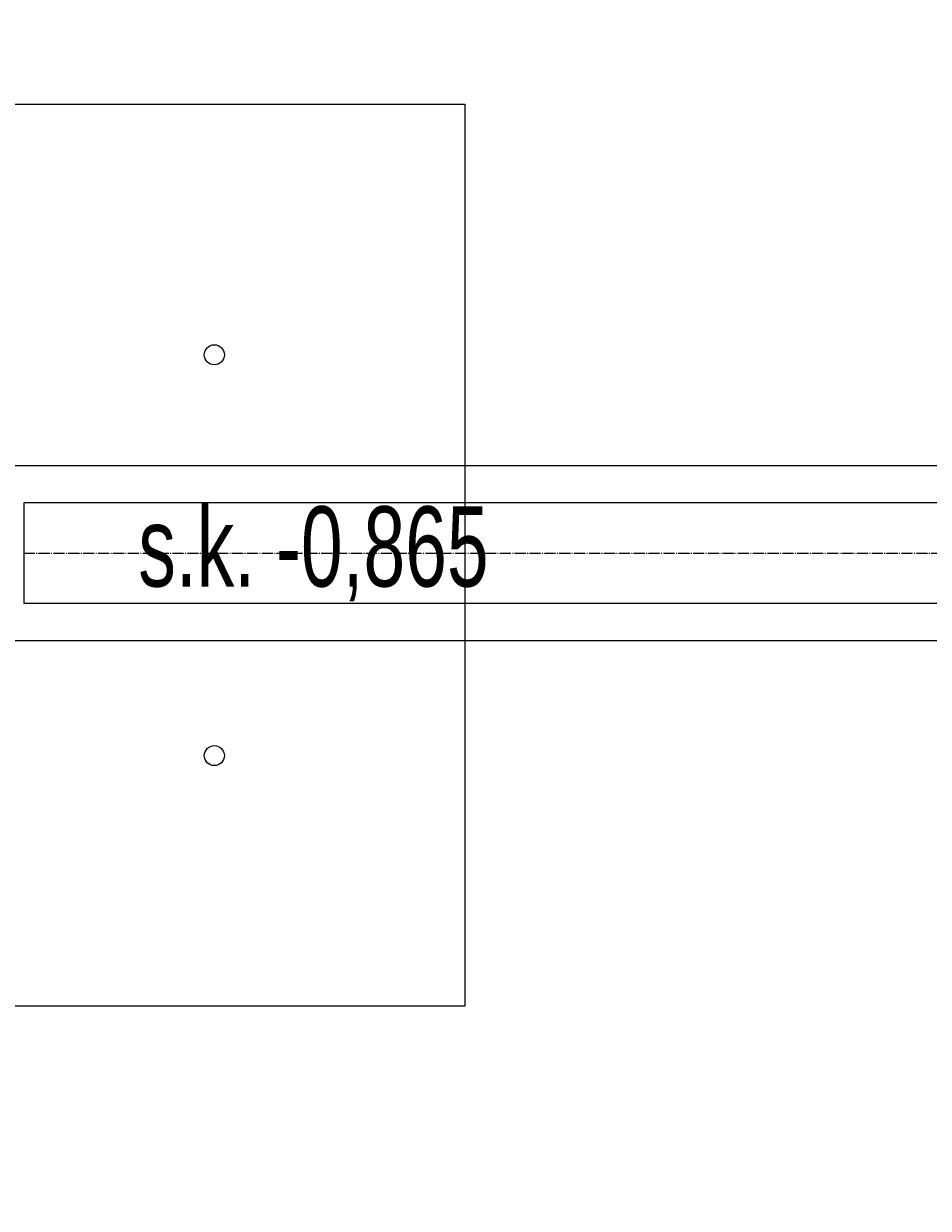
# Model space of a CAD drawing. Header units: centimetres. Extents: x -228435 to 46820, y -89367 to 152985.
# Tile 73 of 256: x -27021 to -25215, y 20197 to 22561. Entities that reach past the tile are written whole.
import ezdxf

# ---------------------------------------------------------------- set-up
doc = ezdxf.new("R2010")
doc.units = ezdxf.units.CM
doc.header["$LTSCALE"] = 50
doc.header["$PDMODE"] = 35
doc.header["$PDSIZE"] = 0.1
for name, pattern in [('CADVENT_CENTERLINE', [9.9, 7.4, -1, 0.5, -1]), ('Kondygnacja  -0_5$0$HIDDEN', [9.525, 6.35, -3.175]), ('Kondygnacja  -0_5$0$HIDDEN2', [4.7625, 3.175, -1.5875])]:
    doc.linetypes.add(name, pattern=pattern)
doc.layers.get('0').update_dxf_attribs({"color": 8})
doc.layers.get('DEFPOINTS').update_dxf_attribs({"color": 8})
for name, color, linetype, lineweight in [('bgde-nawiewCEN', 7, 'Continuous', 13), ('Kondygnacja  -0_5$0$ARCH_INFO_WYMIARY', 8, 'Continuous', 9), ('SU Lampy kwadratowe  -05$0$ARCH_SUFITY_PODWIESZANE', 8, 'Continuous', 9)]:
    doc.layers.add(name, color=color, linetype=linetype, lineweight=lineweight)
for name, color, linetype in [('bgde-nawiewEXP', 250, 'Continuous'), ('Kondygnacja  -0_5$0$ARCH_KONSTR_POWYŻEJ RZUTU', 8, 'Kondygnacja  -0_5$0$HIDDEN'), ('Kondygnacja  -0_5$0$ARCH_KONSTR_POWYŻEJ RZUTU_IST', 8, 'Kondygnacja  -0_5$0$HIDDEN2')]:
    doc.layers.add(name, color=color, linetype=linetype)
doc.styles.add('Kondygnacja  -0_5$0$BIKTS', font='bikromsw.shx', dxfattribs={"width": 0.8})
doc.styles.add('Kondygnacja  -0_5$0$Romans', font='Romans.shx', dxfattribs={"width": 0.7})
doc.dimstyles.new('Kondygnacja  -0_5$0$Wymiary 1-100', dxfattribs={"dimtxt": 12, "dimasz": 10, "dimexe": 5, "dimexo": 0, "dimgap": 4, "dimtad": 1, "dimrnd": 0.5, "dimzin": 12, "dimdsep": 46, "dimtxsty": 'Kondygnacja  -0_5$0$Romans', "dimblk": 'Kondygnacja  -0_5$0$_Oblique', "dimcen": 10, "dimdle": 10, "dimclrt": 55, "dimazin": 0, "dimtfac": 1, "dimtmove": 1, "dimatfit": 3, "dimfxl": 8, "dimfxlon": 1, "dimtolj": 1, "dimtzin": 0, "dimarcsym": 0})

# ---------------------------------------------------------------- blocks, each defined once
blk = doc.blocks.new('SU Lampy kwadratowe  -05$0$moduł sufitu')
at = {"layer": 'SU Lampy kwadratowe  -05$0$ARCH_SUFITY_PODWIESZANE'}
blk.add_lwpolyline([(60, -60), (240, -60), (240, -240), (60, -240)], close=True, dxfattribs=at)
for centre in [(190, -110), (190, -190)]:
    blk.add_circle(centre, 2, dxfattribs=at)
blk = doc.blocks.new('SU Lampy kwadratowe  -05')
at = {"layer": 'SU Lampy kwadratowe  -05$0$ARCH_SUFITY_PODWIESZANE'}
blk.add_blockref('SU Lampy kwadratowe  -05$0$moduł sufitu', (9260, 6800), dxfattribs=at)
blk = doc.blocks.new('Kondygnacja  -0_5$0$konstrukcja istniejąca -0.5')
at = {"layer": 'Kondygnacja  -0_5$0$ARCH_KONSTR_POWYŻEJ RZUTU_IST', "ltscale": 10}
for points in [[(8738, 6667.89), (9782, 6667.89)], [(9782, 6632.89), (8738, 6632.89)]]:
    blk.add_lwpolyline(points, dxfattribs=at)
at = {"layer": 'Kondygnacja  -0_5$0$ARCH_KONSTR_POWYŻEJ RZUTU_IST', "style": 'Kondygnacja  -0_5$0$BIKTS', "width": 0.7}
blk.add_text('s.k. -0,865', height=16, dxfattribs=at).set_placement((9434.83, 6643.75))
blk = doc.blocks.new('Kondygnacja  -0_5$0$_Oblique')
at = {"color": 0, "linetype": 'ByBlock', "lineweight": -2}
blk.add_line((-0.5, -0.5), (0.5, 0.5), dxfattribs=at)
blk = doc.blocks.new('*D212')
at = {"layer": 'DEFPOINTS', "color": 0}
for p in [(-30586.3, 81900), (-30681.1, 12489.5), (9064, 12489.5)]:
    blk.add_point(p, dxfattribs=at)
at = {"layer": 'Kondygnacja  -0_5$0$ARCH_INFO_WYMIARY', "color": 0, "lineweight": -2}
for p, q in [((-30673.1, 81900), (-30686.1, 81900)), ((-30681.1, 81910), (-30681.1, 12479.5)), ((-30673.1, 12489.5), (-30686.1, 12489.5))]:
    blk.add_line(p, q, dxfattribs=at)
at = {"layer": 'Kondygnacja  -0_5$0$ARCH_INFO_WYMIARY', "color": 0, "lineweight": -2, "xscale": 10, "yscale": 10, "zscale": 10}
for p, rotation in [((-30681.1, 81900), 90), ((-30681.1, 12489.5), 270)]:
    blk.add_blockref('Kondygnacja  -0_5$0$_Oblique', p, dxfattribs=dict(at, rotation=rotation))
at = {"layer": 'Kondygnacja  -0_5$0$ARCH_INFO_WYMIARY', "color": 55, "insert": (-30691.1, 47194.8), "char_height": 12, "attachment_point": 5, "rotation": 90, "style": 'Kondygnacja  -0_5$0$Romans'}
blk.add_mtext('\\A1;69410.5', dxfattribs=at)
blk = doc.blocks.new('*D218')
at = {"layer": 'DEFPOINTS', "color": 0}
for p in [(-29180, 78695), (-24020, 12369.5), (-24020, 12070.3)]:
    blk.add_point(p, dxfattribs=at)
at = {"layer": 'Kondygnacja  -0_5$0$ARCH_INFO_WYMIARY', "color": 0, "lineweight": -2}
for p, q in [((-29190, 12070.3), (-24010, 12070.3)), ((-29180, 12078.3), (-29180, 12065.3)), ((-24020, 12078.3), (-24020, 12065.3))]:
    blk.add_line(p, q, dxfattribs=at)
at = {"layer": 'Kondygnacja  -0_5$0$ARCH_INFO_WYMIARY', "color": 0, "lineweight": -2, "xscale": 10, "yscale": 10, "zscale": 10, "rotation": 180}
blk.add_blockref('Kondygnacja  -0_5$0$_Oblique', (-29180, 12070.3), dxfattribs=at)
at = {"layer": 'Kondygnacja  -0_5$0$ARCH_INFO_WYMIARY', "color": 0, "lineweight": -2, "xscale": 10, "yscale": 10, "zscale": 10}
blk.add_blockref('Kondygnacja  -0_5$0$_Oblique', (-24020, 12070.3), dxfattribs=at)
at = {"layer": 'Kondygnacja  -0_5$0$ARCH_INFO_WYMIARY', "color": 55, "insert": (-26600, 12080.3), "char_height": 12, "attachment_point": 5, "style": 'Kondygnacja  -0_5$0$Romans'}
blk.add_mtext('\\A1;5160', dxfattribs=at)

msp = doc.modelspace()

# ---------------------------------------------------------------- linework, layer by layer
at = {"layer": 'bgde-nawiewCEN', "linetype": 'CADVENT_CENTERLINE', "ltscale": 0.06}
msp.add_line((-27020.622, 21504.314), (-24782.392, 21504.314), dxfattribs=at)
at = {"layer": 'bgde-nawiewEXP', "linetype": 'Continuous'}
msp.add_lwpolyline([(-27020.621, 21404.314), (-24782.392, 21404.314), (-24782.392, 21604.314), (-27020.621, 21604.314), (-27020.621, 21411.926)], close=True, dxfattribs=at)

# ---------------------------------------------------------------- block references
at = {"layer": 'Kondygnacja  -0_5$0$ARCH_KONSTR_POWYŻEJ RZUTU', "xscale": 10, "yscale": 10, "zscale": 10}
msp.add_blockref('Kondygnacja  -0_5$0$konstrukcja istniejąca -0.5', (-121140, -45000), dxfattribs=at)
at = {"layer": 'SU Lampy kwadratowe  -05$0$ARCH_SUFITY_PODWIESZANE', "xscale": 10, "yscale": 10, "zscale": 10}
msp.add_blockref('SU Lampy kwadratowe  -05', (-121140, -45000), dxfattribs=at)

# ---------------------------------------------------------------- dimensions: what is measured, and where the dimension line sits
at = {"layer": 'Kondygnacja  -0_5$0$ARCH_INFO_WYMIARY'}
dim = msp.add_linear_dim(base=(-30681.114, 12489.5), p1=(-30586.301, 81900), p2=(9064, 12489.5), angle=90, dimstyle='Kondygnacja  -0_5$0$Wymiary 1-100', dxfattribs=at)
dim.commit()
dim.dimension.update_dxf_attribs({"geometry": '*D212', "text_midpoint": (-30691.114, 47194.75)})
dim = msp.add_linear_dim(base=(-24020, 12070.305), p1=(-29180, 78695), p2=(-24020, 12369.5), dimstyle='Kondygnacja  -0_5$0$Wymiary 1-100', dxfattribs=at)
dim.commit()
dim.dimension.update_dxf_attribs({"geometry": '*D218', "text_midpoint": (-26600, 12080.305)})

doc.saveas('drawing.dxf')
